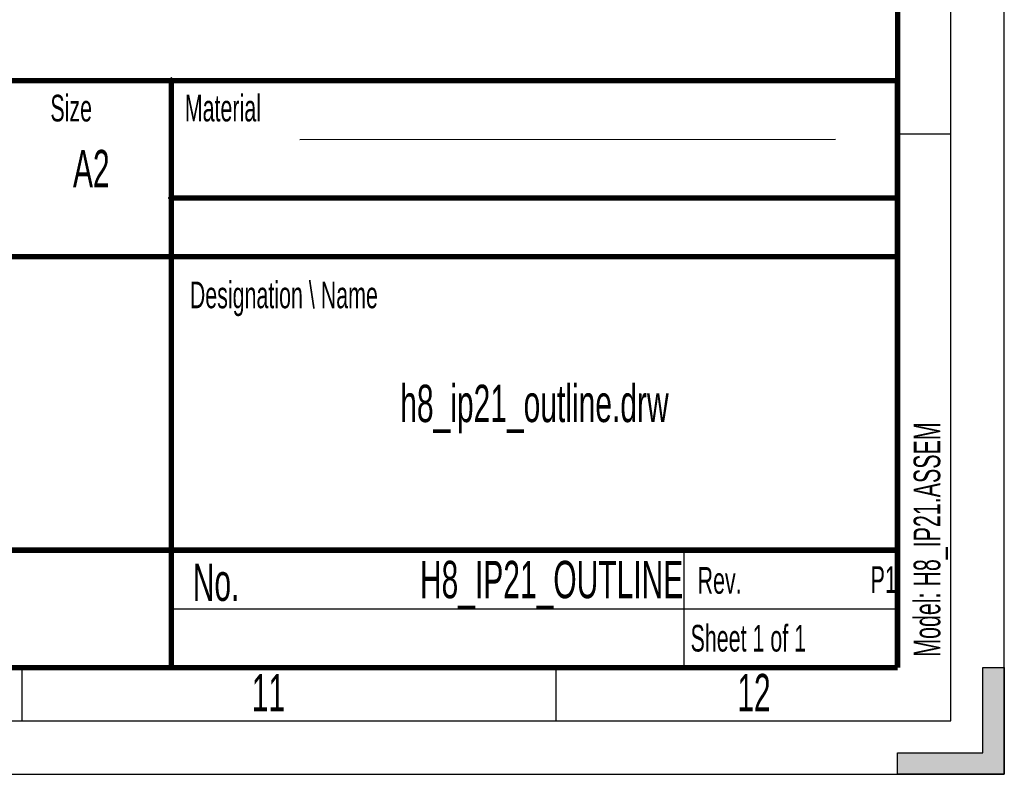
# Model space of a CAD drawing. Header units: millimetres. Extents: x 0 to 594, y 0 to 420.
# Tile 18 of 40: x 502 to 594, y 0 to 71. Entities that reach past the tile are written whole.
import ezdxf

# ---------------------------------------------------------------- set-up
doc = ezdxf.new("R2010")
doc.units = ezdxf.units.MM
doc.header["$LTSCALE"] = 32.67
doc.layers.get('0').update_dxf_attribs({"linetype": 'CONTINUOUS'})
doc.styles.add('TEXTSTYLE_2', font='txt', dxfattribs={"width": 0.6})

msp = doc.modelspace()

# ---------------------------------------------------------------- hatches: boundary and pattern name
at = {"linetype": 'CONTINUOUS'}
msp.add_hatch(color=2, dxfattribs=at).paths.add_polyline_path([(594, 10), (594, 0), (584, 0), (584, 2), (592, 2), (592, 10)])

# ---------------------------------------------------------------- linework, layer by layer
at = {"color": 7, "linetype": 'CONTINUOUS'}
for p, q in [((594, 0), (594, 420)), ((584, 60), (589, 60)), ((502, 10), (502, 5)), ((552, 10), (552, 5)), ((592, 10), (594, 10)), ((592, 2), (592, 10)), ((584, 2), (592, 2)), ((584, 0), (584, 2)), ((0, 0), (594, 0))]:
    msp.add_line(p, q, dxfattribs=at)
at = {"color": 2, "linetype": 'CONTINUOUS'}
for p, q in [((589, 5), (589, 415)), ((403.9967, 65.0015), (583.9967, 65.0015)), ((515.9967, 65.0015), (515.9967, 10.0015)), ((583.9967, 65.0015), (583.9967, 10.0015)), ((515.9967, 54.0015), (583.9967, 54.0015)), ((403.9967, 48.5015), (583.9967, 48.5015)), ((403.9967, 21.0015), (583.9967, 21.0015)), ((563.9967, 21.0015), (563.9967, 10.0015)), ((515.9967, 15.5015), (583.9967, 15.5015)), ((403.9967, 10.0015), (583.9967, 10.0015)), ((15, 5), (589, 5))]:
    msp.add_line(p, q, dxfattribs=at)
at = {"color": 5, "linetype": 'CONTINUOUS'}
msp.add_line((528.0329, 59.4918), (578.1758, 59.5081), dxfattribs=at)
at = {"color": 7, "linetype": 'CONTINUOUS', "const_width": 0.5}
for points in [[(584, 410), (584, 10)], [(403.9967, 65.0015), (583.9967, 65.0015)], [(516.153, 64.8453), (515.8405, 65.1578)], [(516.153, 65.1578), (515.8405, 64.8453)], [(515.9967, 65.0015), (515.9967, 10.0015)], [(583.9967, 65.0015), (583.9967, 10.0015)], [(516.153, 53.8453), (515.8405, 54.1578)], [(516.153, 54.1578), (515.8405, 53.8453)], [(515.9967, 54.0015), (583.9967, 54.0015)], [(403.9967, 48.5015), (583.9967, 48.5015)], [(403.9967, 21.0015), (583.9967, 21.0015)], [(584, 10), (20, 10)], [(403.9967, 10.0015), (583.9967, 10.0015)]]:
    msp.add_lwpolyline(points, dxfattribs=at)
at = {"color": 2, "linetype": 'CONTINUOUS'}
msp.add_lwpolyline([(594, 10), (594, 0), (584, 0), (584, 2), (592, 2), (592, 10), (594, 10)], dxfattribs=at)

# ---------------------------------------------------------------- texts
at = {"color": 5, "linetype": 'CONTINUOUS', "line_spacing_factor": 0.9, "style": 'TEXTSTYLE_2'}
for s, insert, char_height, width, attachment_point in [('Size', (504.662, 63.6668), 2.5, 6, 1), ('Material', (517.2494, 63.6743), 2.5, 12, 1), ('A2', (508.4967, 58.5015), 3.5, 4.2, 2), ('Designation \\\\ Name', (517.719, 46.1682), 2.5, 27, 1), ('h8_ip21_outline.drw', (549.9967, 36.5015), 3.5, 39.9, 2), (' Confidential: Property of Danfoss Power Electronics A/S, Graasten, Denmark. Not to be handed \\P over to, copied or used by third party. Two- or three dimensional reproduction of contents to\\P be authorized by Danfoss Power Electronics A/S.', (404.0592, 19.5015), 2, 112.8, 1), ('No.', (517.9967, 19.7515), 3.5, 6.3, 1), ('H8_IP21_OUTLINE ', (563.9342, 20.0015), 3.5, 33.6, 3), ('Rev.', (565.2755, 19.4185), 2.5, 6, 1), ('P1   ', (583.9342, 19.5015), 2.5, 7.5, 3), (' Sheet 1 of 1', (564.0592, 14.0015), 2.5, 19.5, 1), ('11', (523.5297, 9.388), 3.5, 4.2, 1), ('12', (568.9941, 9.4072), 3.5, 4.2, 1)]:
    msp.add_mtext(s, dxfattribs=dict(at, insert=insert, char_height=char_height, width=width, attachment_point=attachment_point))
at = {"color": 5, "linetype": 'CONTINUOUS', "insert": (585.5049, 11.0139), "char_height": 2.5, "width": 30, "attachment_point": 1, "rotation": 90, "line_spacing_factor": 0.9, "style": 'TEXTSTYLE_2'}
msp.add_mtext('Model: H8_IP21.ASSEM', dxfattribs=at)

doc.saveas('drawing.dxf')
